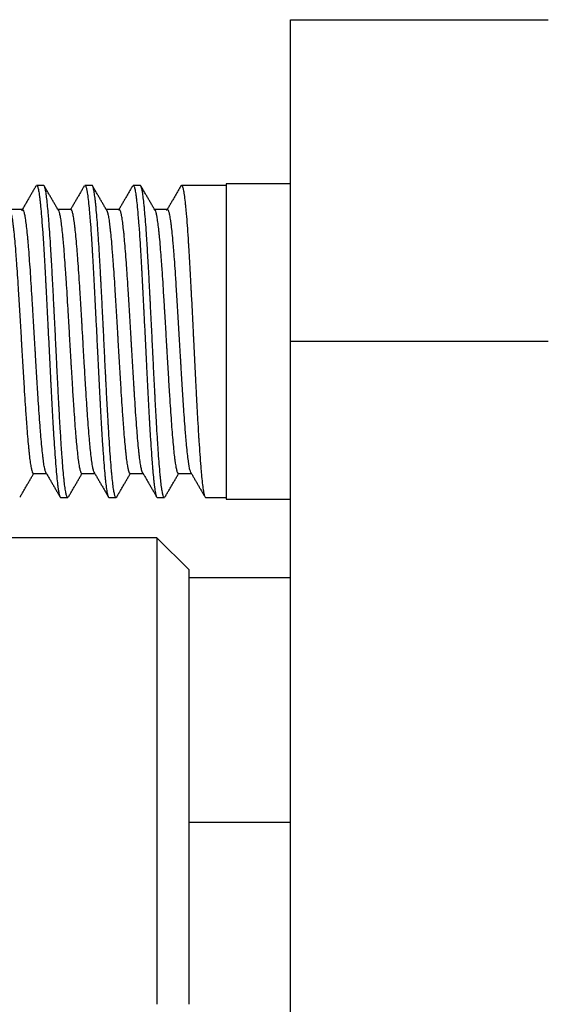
# Model space of a CAD drawing. Header units: millimetres. Extents: x 6909 to 9403, y -385 to 1379.
# Tile 118 of 142: x 8566 to 8582, y 934 to 964. Entities that reach past the tile are written whole.
import ezdxf

# ---------------------------------------------------------------- set-up
doc = ezdxf.new("R2010")
doc.units = ezdxf.units.MM

msp = doc.modelspace()

# ---------------------------------------------------------------- linework, layer by layer
for p, q in [((8574.157, 954.485), (8574.157, 964.485)), ((8574.157, 964.485), (8582.157, 964.485)), ((8566.492, 959.335), (8566.273, 959.335)), ((8567.991, 959.335), (8567.773, 959.335)), ((8569.491, 959.335), (8569.273, 959.335)), ((8572.157, 959.335), (8570.773, 959.335)), ((8574.157, 959.385), (8572.157, 959.385)), ((8572.157, 959.385), (8572.157, 949.585)), ((8565.84, 958.585), (8565.436, 958.585)), ((8567.34, 958.585), (8566.936, 958.585)), ((8568.84, 958.585), (8568.436, 958.585)), ((8570.34, 958.585), (8569.936, 958.585)), ((8574.157, 875.485), (8574.157, 954.485)), ((8582.157, 954.485), (8574.157, 954.485)), ((8566.174, 950.385), (8566.578, 950.385)), ((8567.674, 950.385), (8568.078, 950.385)), ((8569.175, 950.385), (8569.578, 950.385)), ((8570.674, 950.385), (8571.078, 950.385)), ((8567.023, 949.635), (8567.241, 949.635)), ((8568.523, 949.635), (8568.742, 949.635)), ((8570.023, 949.635), (8570.241, 949.635)), ((8571.523, 949.635), (8572.157, 949.635)), ((8572.157, 949.585), (8574.157, 949.585)), ((8570.007, 948.385), (8538.308, 948.385)), ((8571.007, 947.385), (8570.007, 948.385)), ((8570.007, 948.385), (8570.007, 933.885)), ((8571.007, 933.886), (8571.007, 947.385)), ((8574.161, 947.135), (8571.01, 947.135)), ((8574.158, 939.535), (8571.01, 939.535))]:
    msp.add_line(p, q)
for points in [[(8566.255, 959.321), (8566.032, 958.936), (8565.808, 958.549)], [(8566.955, 958.553), (8566.734, 958.934), (8566.513, 959.315)], [(8567.755, 959.321), (8567.536, 958.944), (8567.317, 958.566)], [(8568.454, 958.553), (8568.233, 958.934), (8568.013, 959.315)], [(8569.255, 959.322), (8569.034, 958.94), (8568.813, 958.558)], [(8569.954, 958.554), (8569.733, 958.935), (8569.512, 959.316)], [(8570.756, 959.323), (8570.533, 958.939), (8570.31, 958.553)], [(8565.756, 949.642), (8565.977, 950.024), (8566.198, 950.405)], [(8566.565, 950.406), (8566.786, 950.027), (8567.006, 949.646)], [(8567.256, 949.642), (8567.477, 950.024), (8567.699, 950.406)], [(8568.058, 950.42), (8568.283, 950.032), (8568.506, 949.647)], [(8568.756, 949.643), (8568.977, 950.025), (8569.199, 950.406)], [(8569.568, 950.402), (8569.787, 950.025), (8570.005, 949.648)], [(8570.257, 949.643), (8570.478, 950.025), (8570.699, 950.407)], [(8571.06, 950.416), (8571.271, 950.052), (8571.482, 949.687)]]:
    msp.add_open_spline(points, degree=2)
for points, knots in [([(8566.273, 959.335), (8566.275, 959.335), (8566.277, 959.334), (8566.283, 959.331), (8566.288, 959.326), (8566.295, 959.314), (8566.298, 959.309), (8566.302, 959.298), (8566.305, 959.292), (8566.317, 959.258), (8566.326, 959.219), (8566.345, 959.121), (8566.354, 959.062), (8566.368, 958.956), (8566.372, 958.919), (8566.38, 958.858), (8566.382, 958.837), (8566.387, 958.794), (8566.389, 958.771), (8566.401, 958.657), (8566.41, 958.557), (8566.429, 958.338), (8566.438, 958.22), (8566.452, 958.029), (8566.457, 957.963), (8566.464, 957.861), (8566.466, 957.827), (8566.471, 957.756), (8566.473, 957.721), (8566.485, 957.541), (8566.504, 957.241), (8566.523, 956.917), (8566.537, 956.664), (8566.541, 956.578), (8566.548, 956.447), (8566.551, 956.403), (8566.555, 956.314), (8566.558, 956.27), (8566.57, 956.048), (8566.588, 955.686), (8566.607, 955.313), (8566.619, 955.076), (8566.621, 955.029), (8566.626, 954.933), (8566.628, 954.885), (8566.635, 954.742), (8566.64, 954.646), (8566.654, 954.361), (8566.663, 954.171), (8566.682, 953.794), (8566.691, 953.606), (8566.703, 953.373), (8566.705, 953.326), (8566.71, 953.233), (8566.713, 953.187), (8566.72, 953.049), (8566.724, 952.958), (8566.738, 952.689), (8566.748, 952.515), (8566.766, 952.174), (8566.776, 952.008), (8566.788, 951.807), (8566.79, 951.767), (8566.795, 951.688), (8566.802, 951.571), (8566.809, 951.459), (8566.823, 951.24), (8566.832, 951.101), (8566.851, 950.84), (8566.86, 950.717), (8566.879, 950.486), (8566.888, 950.381), (8566.907, 950.191), (8566.916, 950.106), (8566.93, 949.993), (8566.935, 949.958), (8566.942, 949.909), (8566.944, 949.894), (8566.949, 949.864), (8566.952, 949.849), (8566.963, 949.781), (8566.973, 949.738), (8566.991, 949.673), (8567.001, 949.652), (8567.014, 949.637), (8567.018, 949.635), (8567.023, 949.635)], [0, 0, 0, 0, 0.008098, 0.008098, 0.026844, 0.026844, 0.036218, 0.036218, 0.045591, 0.045591, 0.083083, 0.083083, 0.120576, 0.120576, 0.139322, 0.139322, 0.148695, 0.148695, 0.158068, 0.158068, 0.195561, 0.195561, 0.233053, 0.233053, 0.251799, 0.251799, 0.261173, 0.261173, 0.270546, 0.270546, 0.308038, 0.345531, 0.345531, 0.364277, 0.364277, 0.37365, 0.37365, 0.383023, 0.383023, 0.420516, 0.458008, 0.458008, 0.467381, 0.467381, 0.476754, 0.476754, 0.495501, 0.495501, 0.532993, 0.532993, 0.570486, 0.570486, 0.579859, 0.579859, 0.589232, 0.589232, 0.607978, 0.607978, 0.645471, 0.645471, 0.682963, 0.682963, 0.692336, 0.692336, 0.701709, 0.720456, 0.720456, 0.757948, 0.757948, 0.795441, 0.795441, 0.832933, 0.832933, 0.870426, 0.870426, 0.889172, 0.889172, 0.898545, 0.898545, 0.907918, 0.907918, 0.945411, 0.945411, 0.982903, 0.982903, 1, 1, 1, 1]), ([(8567.241, 949.635), (8567.235, 949.635), (8567.228, 949.641), (8567.219, 949.656), (8567.217, 949.66), (8567.213, 949.67), (8567.206, 949.687), (8567.2, 949.708), (8567.187, 949.758), (8567.178, 949.801), (8567.161, 949.903), (8567.153, 949.964), (8567.142, 950.05), (8567.14, 950.068), (8567.135, 950.105), (8567.133, 950.124), (8567.127, 950.183), (8567.122, 950.224), (8567.11, 950.353), (8567.092, 950.54), (8567.076, 950.758), (8567.063, 950.933), (8567.058, 950.993), (8567.05, 951.117), (8567.045, 951.181), (8567.032, 951.376), (8567.015, 951.646), (8566.998, 951.938), (8566.985, 952.165), (8566.981, 952.243), (8566.975, 952.36), (8566.973, 952.4), (8566.968, 952.479), (8566.966, 952.519), (8566.955, 952.72), (8566.947, 952.883), (8566.93, 953.214), (8566.921, 953.382), (8566.908, 953.638), (8566.904, 953.724), (8566.898, 953.854), (8566.895, 953.898), (8566.891, 953.985), (8566.889, 954.029), (8566.878, 954.247), (8566.87, 954.421), (8566.853, 954.768), (8566.844, 954.941), (8566.831, 955.199), (8566.827, 955.285), (8566.82, 955.414), (8566.818, 955.457), (8566.814, 955.543), (8566.812, 955.585), (8566.801, 955.799), (8566.792, 955.966), (8566.775, 956.292), (8566.767, 956.452), (8566.75, 956.764), (8566.741, 956.916), (8566.73, 957.102), (8566.728, 957.139), (8566.724, 957.212), (8566.717, 957.32), (8566.711, 957.425), (8566.698, 957.629), (8566.69, 957.759), (8566.673, 958.007), (8566.664, 958.124), (8566.653, 958.263), (8566.651, 958.291), (8566.647, 958.344), (8566.64, 958.423), (8566.634, 958.498), (8566.621, 958.641), (8566.612, 958.727), (8566.596, 958.885), (8566.587, 958.955), (8566.576, 959.033), (8566.574, 959.048), (8566.57, 959.077), (8566.568, 959.091), (8566.561, 959.131), (8566.557, 959.155), (8566.544, 959.221), (8566.527, 959.291), (8566.51, 959.324), (8566.499, 959.332), (8566.497, 959.334), (8566.494, 959.335), (8566.492, 959.335), (8566.491, 959.335)], [0, 0, 0, 0, 0.026612, 0.026612, 0.035185, 0.035185, 0.043759, 0.060906, 0.060906, 0.095199, 0.095199, 0.129493, 0.129493, 0.138066, 0.138066, 0.146639, 0.146639, 0.163786, 0.163786, 0.19808, 0.232373, 0.232373, 0.24952, 0.24952, 0.266667, 0.266667, 0.30096, 0.335254, 0.335254, 0.352401, 0.352401, 0.360974, 0.360974, 0.369547, 0.369547, 0.403841, 0.403841, 0.438134, 0.438134, 0.455281, 0.455281, 0.463855, 0.463855, 0.472428, 0.472428, 0.506722, 0.506722, 0.541015, 0.541015, 0.558162, 0.558162, 0.566735, 0.566735, 0.575309, 0.575309, 0.609602, 0.609602, 0.643896, 0.643896, 0.678189, 0.678189, 0.686763, 0.686763, 0.695336, 0.712483, 0.712483, 0.746776, 0.746776, 0.78107, 0.78107, 0.789643, 0.789643, 0.798217, 0.815363, 0.815363, 0.849657, 0.849657, 0.88395, 0.88395, 0.892524, 0.892524, 0.901097, 0.901097, 0.918244, 0.918244, 0.952538, 0.986831, 0.986831, 0.995404, 0.995404, 1, 1, 1, 1]), ([(8567.772, 959.335), (8567.781, 959.335), (8567.789, 959.326), (8567.807, 959.289), (8567.816, 959.258), (8567.828, 959.206), (8567.83, 959.195), (8567.835, 959.171), (8567.837, 959.158), (8567.845, 959.119), (8567.849, 959.089), (8567.863, 958.994), (8567.873, 958.921), (8567.891, 958.753), (8567.901, 958.66), (8567.912, 958.53), (8567.915, 958.503), (8567.92, 958.448), (8567.922, 958.42), (8567.929, 958.335), (8567.934, 958.277), (8567.948, 958.094), (8567.957, 957.965), (8567.976, 957.69), (8567.985, 957.545), (8567.997, 957.353), (8567.999, 957.314), (8568.004, 957.235), (8568.011, 957.117), (8568.018, 956.995), (8568.032, 956.749), (8568.041, 956.579), (8568.06, 956.231), (8568.069, 956.051), (8568.088, 955.683), (8568.098, 955.497), (8568.116, 955.123), (8568.126, 954.935), (8568.14, 954.65), (8568.144, 954.555), (8568.151, 954.412), (8568.154, 954.364), (8568.158, 954.268), (8568.161, 954.22), (8568.173, 953.981), (8568.182, 953.792), (8568.201, 953.419), (8568.21, 953.235), (8568.224, 952.962), (8568.229, 952.872), (8568.236, 952.737), (8568.238, 952.693), (8568.243, 952.604), (8568.245, 952.56), (8568.257, 952.341), (8568.266, 952.172), (8568.285, 951.846), (8568.294, 951.689), (8568.308, 951.462), (8568.313, 951.388), (8568.32, 951.279), (8568.323, 951.243), (8568.327, 951.172), (8568.33, 951.137), (8568.341, 950.966), (8568.351, 950.838), (8568.369, 950.599), (8568.379, 950.489), (8568.391, 950.361), (8568.393, 950.336), (8568.398, 950.287), (8568.4, 950.263), (8568.407, 950.194), (8568.412, 950.15), (8568.426, 950.027), (8568.435, 949.955), (8568.454, 949.833), (8568.463, 949.782), (8568.475, 949.732), (8568.477, 949.723), (8568.482, 949.705), (8568.484, 949.697), (8568.491, 949.676), (8568.496, 949.664), (8568.508, 949.642), (8568.515, 949.635), (8568.523, 949.635)], [0, 0, 0, 0, 0.033584, 0.033584, 0.071065, 0.071065, 0.080435, 0.080435, 0.089806, 0.089806, 0.108546, 0.108546, 0.146027, 0.146027, 0.183509, 0.183509, 0.192879, 0.192879, 0.202249, 0.202249, 0.22099, 0.22099, 0.258471, 0.258471, 0.295953, 0.295953, 0.305323, 0.305323, 0.314693, 0.333434, 0.333434, 0.370915, 0.370915, 0.408396, 0.408396, 0.445878, 0.445878, 0.483359, 0.483359, 0.5021, 0.5021, 0.51147, 0.51147, 0.52084, 0.52084, 0.558322, 0.558322, 0.595803, 0.595803, 0.614543, 0.614543, 0.623914, 0.623914, 0.633284, 0.633284, 0.670765, 0.670765, 0.708247, 0.708247, 0.726987, 0.726987, 0.736358, 0.736358, 0.745728, 0.745728, 0.783209, 0.783209, 0.82069, 0.82069, 0.830061, 0.830061, 0.839431, 0.839431, 0.858172, 0.858172, 0.895653, 0.895653, 0.933134, 0.933134, 0.942505, 0.942505, 0.951875, 0.951875, 0.970616, 0.970616, 1, 1, 1, 1]), ([(8568.759, 949.648), (8568.757, 949.644), (8568.754, 949.641), (8568.749, 949.637), (8568.747, 949.636), (8568.743, 949.635), (8568.741, 949.635), (8568.73, 949.637), (8568.721, 949.649), (8568.704, 949.691), (8568.696, 949.721), (8568.683, 949.78), (8568.678, 949.802), (8568.672, 949.838), (8568.67, 949.851), (8568.666, 949.878), (8568.663, 949.891), (8568.653, 949.964), (8568.644, 950.03), (8568.627, 950.179), (8568.618, 950.262), (8568.606, 950.398), (8568.601, 950.446), (8568.595, 950.52), (8568.593, 950.545), (8568.588, 950.597), (8568.586, 950.624), (8568.575, 950.758), (8568.567, 950.872), (8568.55, 951.113), (8568.541, 951.24), (8568.524, 951.506), (8568.516, 951.646), (8568.505, 951.828), (8568.503, 951.865), (8568.498, 951.939), (8568.492, 952.051), (8568.485, 952.165), (8568.473, 952.396), (8568.464, 952.554), (8568.447, 952.877), (8568.438, 953.042), (8568.428, 953.254), (8568.425, 953.296), (8568.421, 953.382), (8568.415, 953.51), (8568.408, 953.638), (8568.395, 953.896), (8568.387, 954.069), (8568.37, 954.415), (8568.361, 954.589), (8568.351, 954.807), (8568.348, 954.851), (8568.344, 954.938), (8568.342, 954.982), (8568.335, 955.113), (8568.331, 955.199), (8568.318, 955.457), (8568.301, 955.795), (8568.284, 956.124), (8568.274, 956.327), (8568.271, 956.367), (8568.267, 956.448), (8568.265, 956.488), (8568.258, 956.607), (8568.254, 956.686), (8568.241, 956.917), (8568.224, 957.214), (8568.207, 957.49), (8568.194, 957.689), (8568.19, 957.755), (8568.183, 957.85), (8568.181, 957.882), (8568.177, 957.944), (8568.175, 957.974), (8568.164, 958.125), (8568.147, 958.35), (8568.13, 958.545), (8568.117, 958.68), (8568.113, 958.723), (8568.104, 958.805), (8568.1, 958.845), (8568.087, 958.956), (8568.078, 959.02), (8568.061, 959.132), (8568.053, 959.179), (8568.04, 959.236), (8568.036, 959.253), (8568.029, 959.275), (8568.027, 959.281), (8568.023, 959.294), (8568.02, 959.299), (8568.01, 959.324), (8568.001, 959.334), (8567.992, 959.335), (8567.992, 959.335), (8567.992, 959.335)], [0, 0, 0, 0, 0.010053, 0.010053, 0.018431, 0.018431, 0.02681, 0.02681, 0.060322, 0.060322, 0.093834, 0.093834, 0.11059, 0.11059, 0.118968, 0.118968, 0.127346, 0.127346, 0.160858, 0.160858, 0.19437, 0.19437, 0.211126, 0.211126, 0.219504, 0.219504, 0.227882, 0.227882, 0.261394, 0.261394, 0.294906, 0.294906, 0.328418, 0.328418, 0.336796, 0.336796, 0.345174, 0.36193, 0.36193, 0.395442, 0.395442, 0.428954, 0.428954, 0.437332, 0.437332, 0.44571, 0.462466, 0.462466, 0.495978, 0.495978, 0.52949, 0.52949, 0.537868, 0.537868, 0.546246, 0.546246, 0.563002, 0.563002, 0.596514, 0.630027, 0.630027, 0.638405, 0.638405, 0.646783, 0.646783, 0.663539, 0.663539, 0.697051, 0.730563, 0.730563, 0.747319, 0.747319, 0.755697, 0.755697, 0.764075, 0.764075, 0.797587, 0.831099, 0.831099, 0.847855, 0.847855, 0.864611, 0.864611, 0.898123, 0.898123, 0.931635, 0.931635, 0.948391, 0.948391, 0.956769, 0.956769, 0.965147, 0.965147, 0.998659, 0.998659, 1, 1, 1, 1]), ([(8569.273, 959.335), (8569.278, 959.335), (8569.283, 959.331), (8569.293, 959.319), (8569.298, 959.31), (8569.307, 959.286), (8569.312, 959.272), (8569.326, 959.22), (8569.335, 959.175), (8569.349, 959.091), (8569.354, 959.06), (8569.361, 959.01), (8569.363, 958.992), (8569.368, 958.956), (8569.37, 958.937), (8569.382, 958.84), (8569.391, 958.752), (8569.41, 958.559), (8569.419, 958.452), (8569.433, 958.279), (8569.438, 958.219), (8569.445, 958.125), (8569.447, 958.093), (8569.452, 958.028), (8569.455, 957.995), (8569.466, 957.829), (8569.476, 957.688), (8569.494, 957.394), (8569.504, 957.24), (8569.518, 956.998), (8569.523, 956.916), (8569.53, 956.79), (8569.532, 956.748), (8569.537, 956.663), (8569.539, 956.62), (8569.551, 956.404), (8569.56, 956.229), (8569.579, 955.87), (8569.588, 955.687), (8569.6, 955.454), (8569.602, 955.407), (8569.607, 955.313), (8569.609, 955.265), (8569.616, 955.123), (8569.621, 955.028), (8569.635, 954.743), (8569.644, 954.553), (8569.663, 954.174), (8569.672, 953.985), (8569.684, 953.749), (8569.687, 953.701), (8569.691, 953.607), (8569.694, 953.559), (8569.701, 953.419), (8569.705, 953.326), (8569.719, 953.05), (8569.729, 952.87), (8569.747, 952.517), (8569.757, 952.345), (8569.769, 952.134), (8569.771, 952.093), (8569.776, 952.009), (8569.783, 951.886), (8569.79, 951.767), (8569.804, 951.534), (8569.813, 951.386), (8569.832, 951.103), (8569.841, 950.969), (8569.853, 950.811), (8569.855, 950.78), (8569.86, 950.718), (8569.867, 950.629), (8569.874, 950.544), (8569.888, 950.383), (8569.898, 950.285), (8569.911, 950.152), (8569.916, 950.11), (8569.923, 950.05), (8569.926, 950.031), (8569.93, 949.994), (8569.933, 949.976), (8569.944, 949.89), (8569.954, 949.832), (8569.973, 949.738), (8569.982, 949.702), (8569.996, 949.665), (8570.001, 949.655), (8570.008, 949.644), (8570.01, 949.641), (8570.015, 949.637), (8570.017, 949.636), (8570.02, 949.635), (8570.021, 949.635), (8570.023, 949.635)], [0, 0, 0, 0, 0.020114, 0.020114, 0.038878, 0.038878, 0.057641, 0.057641, 0.095167, 0.095167, 0.11393, 0.11393, 0.123312, 0.123312, 0.132693, 0.132693, 0.170219, 0.170219, 0.207746, 0.207746, 0.226509, 0.226509, 0.23589, 0.23589, 0.245272, 0.245272, 0.282798, 0.282798, 0.320325, 0.320325, 0.339088, 0.339088, 0.348469, 0.348469, 0.357851, 0.357851, 0.395377, 0.395377, 0.432903, 0.432903, 0.442285, 0.442285, 0.451667, 0.451667, 0.47043, 0.47043, 0.507956, 0.507956, 0.545482, 0.545482, 0.554864, 0.554864, 0.564245, 0.564245, 0.583008, 0.583008, 0.620535, 0.620535, 0.658061, 0.658061, 0.667443, 0.667443, 0.676824, 0.695587, 0.695587, 0.733114, 0.733114, 0.77064, 0.77064, 0.780021, 0.780021, 0.789403, 0.808166, 0.808166, 0.845692, 0.845692, 0.864456, 0.864456, 0.873837, 0.873837, 0.883219, 0.883219, 0.920745, 0.920745, 0.958271, 0.958271, 0.977034, 0.977034, 0.986416, 0.986416, 0.995797, 0.995797, 1, 1, 1, 1]), ([(8570.241, 949.635), (8570.238, 949.635), (8570.234, 949.637), (8570.222, 949.649), (8570.213, 949.666), (8570.202, 949.7), (8570.2, 949.707), (8570.196, 949.723), (8570.189, 949.749), (8570.183, 949.78), (8570.17, 949.848), (8570.161, 949.902), (8570.144, 950.028), (8570.136, 950.099), (8570.125, 950.2), (8570.123, 950.22), (8570.119, 950.263), (8570.116, 950.285), (8570.11, 950.352), (8570.106, 950.398), (8570.093, 950.543), (8570.084, 950.646), (8570.067, 950.868), (8570.059, 950.986), (8570.046, 951.174), (8570.042, 951.239), (8570.033, 951.372), (8570.028, 951.439), (8570.016, 951.646), (8569.998, 951.931), (8569.982, 952.236), (8569.969, 952.471), (8569.964, 952.551), (8569.958, 952.673), (8569.956, 952.714), (8569.951, 952.796), (8569.949, 952.837), (8569.938, 953.043), (8569.921, 953.377), (8569.904, 953.718), (8569.891, 953.977), (8569.887, 954.064), (8569.881, 954.195), (8569.879, 954.239), (8569.874, 954.326), (8569.872, 954.37), (8569.861, 954.589), (8569.853, 954.763), (8569.836, 955.108), (8569.827, 955.28), (8569.814, 955.535), (8569.81, 955.62), (8569.804, 955.747), (8569.801, 955.789), (8569.797, 955.873), (8569.795, 955.916), (8569.784, 956.125), (8569.776, 956.288), (8569.759, 956.605), (8569.75, 956.759), (8569.733, 957.06), (8569.724, 957.206), (8569.713, 957.384), (8569.711, 957.419), (8569.707, 957.488), (8569.701, 957.591), (8569.694, 957.689), (8569.681, 957.882), (8569.673, 958.003), (8569.656, 958.233), (8569.647, 958.341), (8569.636, 958.468), (8569.634, 958.493), (8569.63, 958.542), (8569.623, 958.613), (8569.617, 958.68), (8569.604, 958.807), (8569.596, 958.883), (8569.579, 959.018), (8569.57, 959.077), (8569.559, 959.141), (8569.557, 959.153), (8569.553, 959.176), (8569.551, 959.187), (8569.544, 959.218), (8569.54, 959.236), (8569.527, 959.284), (8569.518, 959.307), (8569.504, 959.33), (8569.498, 959.335), (8569.491, 959.335)], [0, 0, 0, 0, 0.01508, 0.01508, 0.049355, 0.049355, 0.057924, 0.057924, 0.066492, 0.08363, 0.08363, 0.117905, 0.117905, 0.152179, 0.152179, 0.160748, 0.160748, 0.169317, 0.169317, 0.186454, 0.186454, 0.220729, 0.220729, 0.255003, 0.255003, 0.272141, 0.272141, 0.289278, 0.289278, 0.323553, 0.357828, 0.357828, 0.374965, 0.374965, 0.383534, 0.383534, 0.392102, 0.392102, 0.426377, 0.460652, 0.460652, 0.477789, 0.477789, 0.486358, 0.486358, 0.494927, 0.494927, 0.529201, 0.529201, 0.563476, 0.563476, 0.580613, 0.580613, 0.589182, 0.589182, 0.597751, 0.597751, 0.632025, 0.632025, 0.6663, 0.6663, 0.700575, 0.700575, 0.709144, 0.709144, 0.717712, 0.73485, 0.73485, 0.769124, 0.769124, 0.803399, 0.803399, 0.811968, 0.811968, 0.820537, 0.837674, 0.837674, 0.871949, 0.871949, 0.906223, 0.906223, 0.914792, 0.914792, 0.923361, 0.923361, 0.940498, 0.940498, 0.974773, 0.974773, 1, 1, 1, 1]), ([(8570.753, 959.318), (8570.761, 959.332), (8570.77, 959.338), (8570.788, 959.328), (8570.797, 959.313), (8570.812, 959.272), (8570.816, 959.256), (8570.826, 959.217), (8570.83, 959.195), (8570.844, 959.122), (8570.854, 959.062), (8570.872, 958.922), (8570.882, 958.842), (8570.894, 958.728), (8570.896, 958.705), (8570.901, 958.656), (8570.903, 958.632), (8570.91, 958.556), (8570.915, 958.503), (8570.929, 958.339), (8570.938, 958.22), (8570.957, 957.967), (8570.966, 957.832), (8570.978, 957.652), (8570.98, 957.616), (8570.985, 957.542), (8570.992, 957.43), (8570.999, 957.314), (8571.013, 957.079), (8571.023, 956.917), (8571.041, 956.582), (8571.05, 956.408), (8571.062, 956.185), (8571.065, 956.139), (8571.069, 956.049), (8571.076, 955.913), (8571.084, 955.776), (8571.098, 955.5), (8571.107, 955.314), (8571.121, 955.031), (8571.126, 954.937), (8571.133, 954.794), (8571.135, 954.746), (8571.14, 954.651), (8571.142, 954.603), (8571.154, 954.362), (8571.163, 954.172), (8571.182, 953.795), (8571.191, 953.608), (8571.205, 953.329), (8571.21, 953.237), (8571.217, 953.099), (8571.219, 953.053), (8571.224, 952.962), (8571.226, 952.916), (8571.238, 952.691), (8571.247, 952.515), (8571.266, 952.175), (8571.276, 952.01), (8571.29, 951.77), (8571.294, 951.692), (8571.301, 951.576), (8571.304, 951.537), (8571.308, 951.462), (8571.311, 951.424), (8571.323, 951.24), (8571.332, 951.102), (8571.351, 950.84), (8571.36, 950.718), (8571.374, 950.546), (8571.379, 950.491), (8571.386, 950.412), (8571.388, 950.386), (8571.393, 950.336), (8571.395, 950.311), (8571.407, 950.192), (8571.416, 950.106), (8571.435, 949.956), (8571.444, 949.891), (8571.456, 949.823), (8571.458, 949.81), (8571.463, 949.785), (8571.466, 949.774), (8571.473, 949.741), (8571.477, 949.722), (8571.491, 949.673), (8571.501, 949.652), (8571.514, 949.637), (8571.519, 949.635), (8571.523, 949.635)], [0, 0, 0, 0, 0.033879, 0.033879, 0.070386, 0.070386, 0.088639, 0.088639, 0.106893, 0.106893, 0.1434, 0.1434, 0.179907, 0.179907, 0.189033, 0.189033, 0.19816, 0.19816, 0.216414, 0.216414, 0.252921, 0.252921, 0.289428, 0.289428, 0.298554, 0.298554, 0.307681, 0.325935, 0.325935, 0.362442, 0.362442, 0.398949, 0.398949, 0.408075, 0.408075, 0.417202, 0.435456, 0.435456, 0.471963, 0.471963, 0.490216, 0.490216, 0.499343, 0.499343, 0.50847, 0.50847, 0.544977, 0.544977, 0.581484, 0.581484, 0.599737, 0.599737, 0.608864, 0.608864, 0.617991, 0.617991, 0.654498, 0.654498, 0.691005, 0.691005, 0.709258, 0.709258, 0.718385, 0.718385, 0.727512, 0.727512, 0.764019, 0.764019, 0.800526, 0.800526, 0.818779, 0.818779, 0.827906, 0.827906, 0.837033, 0.837033, 0.87354, 0.87354, 0.910047, 0.910047, 0.919173, 0.919173, 0.9283, 0.9283, 0.946554, 0.946554, 0.983061, 0.983061, 1, 1, 1, 1]), ([(8565.452, 958.557), (8565.455, 958.552), (8565.457, 958.546), (8565.465, 958.528), (8565.469, 958.514), (8565.476, 958.491), (8565.478, 958.482), (8565.482, 958.465), (8565.485, 958.455), (8565.496, 958.406), (8565.505, 958.359), (8565.522, 958.248), (8565.531, 958.185), (8565.544, 958.08), (8565.549, 958.042), (8565.555, 957.983), (8565.558, 957.963), (8565.562, 957.922), (8565.564, 957.901), (8565.575, 957.794), (8565.584, 957.702), (8565.602, 957.505), (8565.611, 957.401), (8565.624, 957.235), (8565.631, 957.149), (8565.637, 957.06), (8565.642, 957), (8565.644, 956.97), (8565.655, 956.817), (8565.664, 956.69), (8565.682, 956.429), (8565.69, 956.294), (8565.704, 956.086), (8565.71, 955.981), (8565.717, 955.873), (8565.722, 955.801), (8565.724, 955.764), (8565.735, 955.582), (8565.744, 955.435), (8565.761, 955.138), (8565.77, 954.988), (8565.783, 954.761), (8565.79, 954.647), (8565.797, 954.532), (8565.801, 954.456), (8565.803, 954.417), (8565.815, 954.226), (8565.823, 954.075), (8565.841, 953.775), (8565.85, 953.626), (8565.863, 953.405), (8565.87, 953.296), (8565.876, 953.187), (8565.881, 953.114), (8565.883, 953.078), (8565.894, 952.899), (8565.903, 952.76), (8565.921, 952.49), (8565.929, 952.359), (8565.943, 952.169), (8565.949, 952.075), (8565.956, 951.984), (8565.961, 951.924), (8565.963, 951.894), (8565.974, 951.747), (8565.983, 951.635), (8566, 951.425), (8566.009, 951.326), (8566.022, 951.188), (8566.029, 951.121), (8566.036, 951.058), (8566.04, 951.016), (8566.042, 950.996), (8566.054, 950.897), (8566.062, 950.825), (8566.08, 950.698), (8566.089, 950.643), (8566.107, 950.547), (8566.115, 950.507), (8566.133, 950.443), (8566.142, 950.419), (8566.159, 950.391), (8566.167, 950.385), (8566.175, 950.385)], [0, 0, 0, 0, 0.01118, 0.01118, 0.029567, 0.029567, 0.038761, 0.038761, 0.047955, 0.047955, 0.084731, 0.084731, 0.121506, 0.121506, 0.139894, 0.139894, 0.149088, 0.149088, 0.158282, 0.158282, 0.195057, 0.195057, 0.231833, 0.231833, 0.25022, 0.259414, 0.259414, 0.268608, 0.268608, 0.305384, 0.305384, 0.342159, 0.342159, 0.360547, 0.369741, 0.369741, 0.378935, 0.378935, 0.41571, 0.41571, 0.452486, 0.452486, 0.470873, 0.480067, 0.480067, 0.489261, 0.489261, 0.526037, 0.526037, 0.562812, 0.562812, 0.5812, 0.590394, 0.590394, 0.599588, 0.599588, 0.636363, 0.636363, 0.673139, 0.673139, 0.691526, 0.70072, 0.70072, 0.709914, 0.709914, 0.74669, 0.74669, 0.783465, 0.783465, 0.801853, 0.811047, 0.811047, 0.820241, 0.820241, 0.857016, 0.857016, 0.893792, 0.893792, 0.930567, 0.930567, 0.967343, 0.967343, 1, 1, 1, 1]), ([(8566.568, 950.402), (8566.567, 950.404), (8566.566, 950.406), (8566.562, 950.412), (8566.56, 950.416), (8566.553, 950.432), (8566.549, 950.445), (8566.535, 950.49), (8566.526, 950.528), (8566.508, 950.622), (8566.498, 950.678), (8566.487, 950.758), (8566.485, 950.775), (8566.48, 950.809), (8566.478, 950.827), (8566.471, 950.881), (8566.466, 950.919), (8566.453, 951.039), (8566.444, 951.126), (8566.426, 951.315), (8566.416, 951.417), (8566.405, 951.553), (8566.403, 951.581), (8566.398, 951.637), (8566.396, 951.666), (8566.389, 951.752), (8566.384, 951.811), (8566.371, 951.992), (8566.362, 952.118), (8566.343, 952.379), (8566.334, 952.515), (8566.323, 952.692), (8566.32, 952.727), (8566.316, 952.799), (8566.314, 952.835), (8566.307, 952.943), (8566.302, 953.016), (8566.289, 953.237), (8566.28, 953.386), (8566.261, 953.69), (8566.252, 953.844), (8566.241, 954.04), (8566.238, 954.08), (8566.234, 954.158), (8566.231, 954.198), (8566.225, 954.315), (8566.22, 954.394), (8566.206, 954.628), (8566.197, 954.784), (8566.179, 955.094), (8566.17, 955.249), (8566.159, 955.441), (8566.156, 955.48), (8566.152, 955.556), (8566.149, 955.594), (8566.143, 955.707), (8566.138, 955.782), (8566.124, 956.002), (8566.115, 956.146), (8566.097, 956.427), (8566.088, 956.564), (8566.07, 956.83), (8566.06, 956.957), (8566.042, 957.199), (8566.033, 957.314), (8566.019, 957.477), (8566.013, 957.557), (8566.006, 957.633), (8566.001, 957.683), (8565.999, 957.707), (8565.987, 957.828), (8565.978, 957.916), (8565.96, 958.078), (8565.951, 958.15), (8565.937, 958.248), (8565.933, 958.278), (8565.926, 958.321), (8565.924, 958.334), (8565.919, 958.361), (8565.917, 958.374), (8565.905, 958.434), (8565.896, 958.474), (8565.878, 958.535), (8565.869, 958.557), (8565.855, 958.577), (8565.848, 958.583), (8565.842, 958.585), (8565.84, 958.585)], [0, 0, 0, 0, 0.003986, 0.003986, 0.013387, 0.013387, 0.03219, 0.03219, 0.069795, 0.069795, 0.107401, 0.107401, 0.116802, 0.116802, 0.126203, 0.126203, 0.145006, 0.145006, 0.182611, 0.182611, 0.220216, 0.220216, 0.229618, 0.229618, 0.239019, 0.239019, 0.257822, 0.257822, 0.295427, 0.295427, 0.333032, 0.333032, 0.342434, 0.342434, 0.351835, 0.351835, 0.370638, 0.370638, 0.408243, 0.408243, 0.445848, 0.445848, 0.45525, 0.45525, 0.464651, 0.464651, 0.483454, 0.483454, 0.521059, 0.521059, 0.558664, 0.558664, 0.568065, 0.568065, 0.577467, 0.577467, 0.596269, 0.596269, 0.633875, 0.633875, 0.67148, 0.67148, 0.709085, 0.709085, 0.746691, 0.746691, 0.765493, 0.774895, 0.774895, 0.784296, 0.784296, 0.821901, 0.821901, 0.859506, 0.859506, 0.878309, 0.878309, 0.88771, 0.88771, 0.897112, 0.897112, 0.934717, 0.934717, 0.972322, 0.972322, 0.991125, 1, 1, 1, 1]), ([(8566.951, 958.56), (8566.959, 958.545), (8566.975, 958.499), (8566.992, 958.425), (8567.003, 958.365), (8567.005, 958.352), (8567.01, 958.326), (8567.012, 958.312), (8567.019, 958.27), (8567.023, 958.24), (8567.036, 958.145), (8567.054, 958.003), (8567.072, 957.832), (8567.083, 957.716), (8567.085, 957.693), (8567.089, 957.644), (8567.092, 957.62), (8567.098, 957.545), (8567.103, 957.494), (8567.116, 957.335), (8567.125, 957.224), (8567.143, 956.992), (8567.151, 956.87), (8567.162, 956.711), (8567.165, 956.679), (8567.169, 956.614), (8567.171, 956.581), (8567.178, 956.482), (8567.183, 956.415), (8567.196, 956.211), (8567.205, 956.073), (8567.222, 955.789), (8567.231, 955.645), (8567.244, 955.423), (8567.249, 955.349), (8567.258, 955.198), (8567.262, 955.123), (8567.275, 954.896), (8567.284, 954.745), (8567.302, 954.443), (8567.311, 954.291), (8567.324, 954.064), (8567.328, 953.988), (8567.335, 953.874), (8567.337, 953.836), (8567.342, 953.761), (8567.344, 953.723), (8567.355, 953.536), (8567.364, 953.389), (8567.382, 953.101), (8567.391, 952.959), (8567.404, 952.751), (8567.408, 952.682), (8567.415, 952.579), (8567.417, 952.545), (8567.422, 952.478), (8567.424, 952.445), (8567.435, 952.281), (8567.452, 952.028), (8567.47, 951.795), (8567.484, 951.629), (8567.488, 951.575), (8567.495, 951.495), (8567.497, 951.469), (8567.501, 951.418), (8567.504, 951.392), (8567.515, 951.269), (8567.532, 951.085), (8567.55, 950.929), (8567.563, 950.822), (8567.568, 950.789), (8567.574, 950.741), (8567.577, 950.725), (8567.581, 950.695), (8567.583, 950.681), (8567.594, 950.611), (8567.612, 950.517), (8567.629, 950.454), (8567.643, 950.42), (8567.647, 950.411), (8567.654, 950.4), (8567.656, 950.397), (8567.661, 950.391), (8567.663, 950.389), (8567.668, 950.386), (8567.671, 950.385), (8567.674, 950.385)], [0, 0, 0, 0, 0.032609, 0.06933, 0.06933, 0.078511, 0.078511, 0.087691, 0.087691, 0.106052, 0.106052, 0.142773, 0.179495, 0.179495, 0.188675, 0.188675, 0.197856, 0.197856, 0.216216, 0.216216, 0.252938, 0.252938, 0.289659, 0.289659, 0.29884, 0.29884, 0.30802, 0.30802, 0.326381, 0.326381, 0.363102, 0.363102, 0.399824, 0.399824, 0.418185, 0.418185, 0.436546, 0.436546, 0.473267, 0.473267, 0.509989, 0.509989, 0.528349, 0.528349, 0.53753, 0.53753, 0.54671, 0.54671, 0.583432, 0.583432, 0.620153, 0.620153, 0.638514, 0.638514, 0.647694, 0.647694, 0.656875, 0.656875, 0.693596, 0.730318, 0.730318, 0.748679, 0.748679, 0.757859, 0.757859, 0.767039, 0.767039, 0.803761, 0.840482, 0.840482, 0.858843, 0.858843, 0.868023, 0.868023, 0.877204, 0.877204, 0.913925, 0.950647, 0.950647, 0.969008, 0.969008, 0.978188, 0.978188, 0.987368, 0.987368, 1, 1, 1, 1]), ([(8568.062, 950.413), (8568.058, 950.421), (8568.054, 950.431), (8568.041, 950.469), (8568.032, 950.504), (8568.02, 950.558), (8568.018, 950.57), (8568.013, 950.594), (8568.011, 950.607), (8568.004, 950.646), (8567.999, 950.675), (8567.986, 950.766), (8567.977, 950.834), (8567.959, 950.987), (8567.949, 951.071), (8567.938, 951.187), (8567.936, 951.211), (8567.931, 951.259), (8567.929, 951.283), (8567.922, 951.358), (8567.917, 951.409), (8567.903, 951.568), (8567.894, 951.68), (8567.876, 951.915), (8567.867, 952.039), (8567.856, 952.202), (8567.854, 952.235), (8567.849, 952.301), (8567.847, 952.335), (8567.84, 952.436), (8567.835, 952.504), (8567.821, 952.712), (8567.812, 952.854), (8567.794, 953.145), (8567.785, 953.294), (8567.774, 953.485), (8567.771, 953.523), (8567.767, 953.6), (8567.765, 953.638), (8567.758, 953.754), (8567.753, 953.831), (8567.739, 954.063), (8567.73, 954.219), (8567.712, 954.531), (8567.703, 954.688), (8567.691, 954.884), (8567.689, 954.924), (8567.685, 955.002), (8567.682, 955.041), (8567.676, 955.158), (8567.671, 955.235), (8567.657, 955.464), (8567.648, 955.615), (8567.63, 955.912), (8567.621, 956.058), (8567.602, 956.345), (8567.593, 956.484), (8567.575, 956.75), (8567.566, 956.879), (8567.552, 957.064), (8567.546, 957.154), (8567.539, 957.242), (8567.534, 957.3), (8567.532, 957.328), (8567.52, 957.469), (8567.511, 957.575), (8567.493, 957.771), (8567.484, 957.862), (8567.47, 957.988), (8567.464, 958.048), (8567.457, 958.104), (8567.452, 958.14), (8567.45, 958.158), (8567.438, 958.244), (8567.429, 958.304), (8567.411, 958.407), (8567.402, 958.45), (8567.388, 958.502), (8567.381, 958.524), (8567.375, 958.542), (8567.37, 958.552), (8567.368, 958.557), (8567.357, 958.577), (8567.348, 958.585), (8567.34, 958.585)], [0, 0, 0, 0, 0.016985, 0.016985, 0.054898, 0.054898, 0.064377, 0.064377, 0.073855, 0.073855, 0.092812, 0.092812, 0.130725, 0.130725, 0.168638, 0.168638, 0.178117, 0.178117, 0.187595, 0.187595, 0.206552, 0.206552, 0.244465, 0.244465, 0.282378, 0.282378, 0.291856, 0.291856, 0.301335, 0.301335, 0.320291, 0.320291, 0.358205, 0.358205, 0.396118, 0.396118, 0.405596, 0.405596, 0.415075, 0.415075, 0.434031, 0.434031, 0.471945, 0.471945, 0.509858, 0.509858, 0.519336, 0.519336, 0.528814, 0.528814, 0.547771, 0.547771, 0.585684, 0.585684, 0.623598, 0.623598, 0.661511, 0.661511, 0.699424, 0.699424, 0.718381, 0.727859, 0.727859, 0.737337, 0.737337, 0.775251, 0.775251, 0.813164, 0.813164, 0.832121, 0.841599, 0.841599, 0.851077, 0.851077, 0.888991, 0.888991, 0.926904, 0.926904, 0.945861, 0.955339, 0.955339, 0.964817, 0.964817, 1, 1, 1, 1]), ([(8568.451, 958.559), (8568.455, 958.552), (8568.458, 958.544), (8568.464, 958.529), (8568.466, 958.522), (8568.471, 958.508), (8568.473, 958.5), (8568.48, 958.476), (8568.484, 958.458), (8568.497, 958.398), (8568.506, 958.35), (8568.524, 958.238), (8568.533, 958.174), (8568.544, 958.084), (8568.546, 958.065), (8568.55, 958.027), (8568.553, 958.008), (8568.559, 957.948), (8568.564, 957.907), (8568.577, 957.778), (8568.586, 957.686), (8568.604, 957.487), (8568.612, 957.382), (8568.624, 957.241), (8568.626, 957.213), (8568.63, 957.155), (8568.632, 957.126), (8568.639, 957.038), (8568.643, 956.978), (8568.657, 956.795), (8568.665, 956.668), (8568.683, 956.406), (8568.692, 956.27), (8568.703, 956.095), (8568.705, 956.06), (8568.71, 955.988), (8568.712, 955.953), (8568.719, 955.846), (8568.723, 955.774), (8568.736, 955.556), (8568.745, 955.409), (8568.763, 955.112), (8568.772, 954.961), (8568.783, 954.771), (8568.785, 954.732), (8568.79, 954.656), (8568.792, 954.618), (8568.799, 954.503), (8568.803, 954.427), (8568.816, 954.199), (8568.825, 954.048), (8568.842, 953.749), (8568.851, 953.6), (8568.865, 953.378), (8568.869, 953.304), (8568.878, 953.159), (8568.883, 953.087), (8568.896, 952.874), (8568.905, 952.736), (8568.922, 952.467), (8568.931, 952.336), (8568.942, 952.177), (8568.944, 952.146), (8568.949, 952.083), (8568.951, 952.052), (8568.958, 951.96), (8568.962, 951.901), (8568.976, 951.727), (8568.984, 951.616), (8569.002, 951.408), (8569.011, 951.31), (8569.022, 951.194), (8569.024, 951.172), (8569.028, 951.127), (8569.031, 951.105), (8569.037, 951.041), (8569.042, 951), (8569.055, 950.884), (8569.064, 950.814), (8569.082, 950.688), (8569.091, 950.633), (8569.102, 950.574), (8569.104, 950.563), (8569.108, 950.541), (8569.11, 950.531), (8569.117, 950.502), (8569.122, 950.484), (8569.135, 950.438), (8569.144, 950.416), (8569.16, 950.391), (8569.167, 950.385), (8569.175, 950.385)], [0, 0, 0, 0, 0.014688, 0.014688, 0.023869, 0.023869, 0.033049, 0.033049, 0.05141, 0.05141, 0.088131, 0.088131, 0.124853, 0.124853, 0.134033, 0.134033, 0.143214, 0.143214, 0.161574, 0.161574, 0.198296, 0.198296, 0.235017, 0.235017, 0.244198, 0.244198, 0.253378, 0.253378, 0.271739, 0.271739, 0.30846, 0.30846, 0.345182, 0.345182, 0.354362, 0.354362, 0.363543, 0.363543, 0.381903, 0.381903, 0.418625, 0.418625, 0.455346, 0.455346, 0.464527, 0.464527, 0.473707, 0.473707, 0.492068, 0.492068, 0.528789, 0.528789, 0.565511, 0.565511, 0.583872, 0.583872, 0.602232, 0.602232, 0.638954, 0.638954, 0.675675, 0.675675, 0.684856, 0.684856, 0.694036, 0.694036, 0.712397, 0.712397, 0.749118, 0.749118, 0.78584, 0.78584, 0.79502, 0.79502, 0.804201, 0.804201, 0.822561, 0.822561, 0.859283, 0.859283, 0.896004, 0.896004, 0.905185, 0.905185, 0.914365, 0.914365, 0.932726, 0.932726, 0.969447, 0.969447, 1, 1, 1, 1]), ([(8569.57, 950.398), (8569.565, 950.405), (8569.56, 950.415), (8569.553, 950.433), (8569.551, 950.44), (8569.546, 950.453), (8569.544, 950.461), (8569.537, 950.484), (8569.532, 950.502), (8569.519, 950.563), (8569.509, 950.611), (8569.491, 950.726), (8569.482, 950.791), (8569.471, 950.883), (8569.469, 950.902), (8569.464, 950.942), (8569.462, 950.962), (8569.455, 951.023), (8569.45, 951.066), (8569.437, 951.199), (8569.427, 951.295), (8569.409, 951.5), (8569.4, 951.61), (8569.389, 951.756), (8569.386, 951.785), (8569.382, 951.845), (8569.379, 951.875), (8569.373, 951.967), (8569.368, 952.03), (8569.354, 952.22), (8569.345, 952.352), (8569.327, 952.624), (8569.318, 952.765), (8569.306, 952.948), (8569.304, 952.984), (8569.3, 953.058), (8569.297, 953.095), (8569.29, 953.206), (8569.286, 953.281), (8569.272, 953.506), (8569.263, 953.659), (8569.245, 953.967), (8569.236, 954.122), (8569.224, 954.32), (8569.222, 954.359), (8569.217, 954.438), (8569.215, 954.477), (8569.208, 954.595), (8569.204, 954.673), (8569.19, 954.907), (8569.181, 955.062), (8569.163, 955.37), (8569.154, 955.522), (8569.135, 955.825), (8569.126, 955.972), (8569.108, 956.259), (8569.099, 956.398), (8569.085, 956.601), (8569.079, 956.701), (8569.072, 956.799), (8569.067, 956.863), (8569.065, 956.896), (8569.053, 957.054), (8569.044, 957.175), (8569.026, 957.402), (8569.017, 957.51), (8569.003, 957.662), (8568.996, 957.735), (8568.99, 957.805), (8568.985, 957.85), (8568.983, 957.873), (8568.971, 957.983), (8568.962, 958.062), (8568.944, 958.204), (8568.935, 958.267), (8568.921, 958.35), (8568.914, 958.388), (8568.907, 958.422), (8568.903, 958.443), (8568.901, 958.453), (8568.889, 958.501), (8568.88, 958.53), (8568.862, 958.57), (8568.853, 958.582), (8568.842, 958.585), (8568.841, 958.585), (8568.839, 958.585)], [0, 0, 0, 0, 0.020671, 0.020671, 0.030033, 0.030033, 0.039395, 0.039395, 0.058118, 0.058118, 0.095566, 0.095566, 0.133013, 0.133013, 0.142375, 0.142375, 0.151737, 0.151737, 0.170461, 0.170461, 0.207909, 0.207909, 0.245356, 0.245356, 0.254718, 0.254718, 0.26408, 0.26408, 0.282804, 0.282804, 0.320251, 0.320251, 0.357699, 0.357699, 0.367061, 0.367061, 0.376423, 0.376423, 0.395147, 0.395147, 0.432594, 0.432594, 0.470042, 0.470042, 0.479404, 0.479404, 0.488765, 0.488765, 0.507489, 0.507489, 0.544937, 0.544937, 0.582384, 0.582384, 0.619832, 0.619832, 0.65728, 0.65728, 0.676003, 0.685365, 0.685365, 0.694727, 0.694727, 0.732175, 0.732175, 0.769622, 0.769622, 0.788346, 0.797708, 0.797708, 0.80707, 0.80707, 0.844517, 0.844517, 0.881965, 0.881965, 0.900689, 0.910051, 0.910051, 0.919413, 0.919413, 0.95686, 0.95686, 0.994308, 0.994308, 1, 1, 1, 1]), ([(8569.95, 958.56), (8569.959, 958.545), (8569.967, 958.521), (8569.98, 958.474), (8569.987, 958.446), (8569.994, 958.414), (8569.998, 958.391), (8570, 958.38), (8570.012, 958.318), (8570.02, 958.261), (8570.038, 958.133), (8570.047, 958.061), (8570.06, 957.942), (8570.067, 957.88), (8570.073, 957.813), (8570.078, 957.768), (8570.08, 957.745), (8570.091, 957.628), (8570.1, 957.528), (8570.118, 957.316), (8570.126, 957.205), (8570.14, 957.029), (8570.146, 956.939), (8570.153, 956.845), (8570.157, 956.782), (8570.16, 956.751), (8570.171, 956.59), (8570.18, 956.458), (8570.197, 956.187), (8570.206, 956.048), (8570.219, 955.835), (8570.226, 955.727), (8570.233, 955.617), (8570.237, 955.543), (8570.239, 955.506), (8570.25, 955.32), (8570.259, 955.171), (8570.277, 954.87), (8570.286, 954.719), (8570.299, 954.492), (8570.306, 954.378), (8570.312, 954.263), (8570.317, 954.187), (8570.319, 954.149), (8570.33, 953.958), (8570.339, 953.807), (8570.357, 953.511), (8570.365, 953.364), (8570.379, 953.148), (8570.385, 953.041), (8570.392, 952.934), (8570.397, 952.864), (8570.399, 952.829), (8570.41, 952.654), (8570.419, 952.519), (8570.436, 952.258), (8570.445, 952.133), (8570.463, 951.891), (8570.472, 951.775), (8570.49, 951.552), (8570.499, 951.448), (8570.516, 951.252), (8570.525, 951.161), (8570.542, 950.993), (8570.551, 950.915), (8570.563, 950.827), (8570.565, 950.81), (8570.569, 950.776), (8570.572, 950.76), (8570.578, 950.713), (8570.583, 950.684), (8570.596, 950.603), (8570.605, 950.556), (8570.622, 950.48), (8570.631, 950.449), (8570.642, 950.422), (8570.644, 950.417), (8570.649, 950.408), (8570.651, 950.404), (8570.658, 950.394), (8570.662, 950.389), (8570.669, 950.385), (8570.672, 950.385), (8570.674, 950.385)], [0, 0, 0, 0, 0.035232, 0.035232, 0.053582, 0.062757, 0.062757, 0.071932, 0.071932, 0.108632, 0.108632, 0.145332, 0.145332, 0.163682, 0.172857, 0.172857, 0.182032, 0.182032, 0.218732, 0.218732, 0.255432, 0.255432, 0.273782, 0.282957, 0.282957, 0.292132, 0.292132, 0.328832, 0.328832, 0.365532, 0.365532, 0.383882, 0.393057, 0.393057, 0.402232, 0.402232, 0.438932, 0.438932, 0.475632, 0.475632, 0.493982, 0.503157, 0.503157, 0.512332, 0.512332, 0.549031, 0.549031, 0.585731, 0.585731, 0.604081, 0.613256, 0.613256, 0.622431, 0.622431, 0.659131, 0.659131, 0.695831, 0.695831, 0.732531, 0.732531, 0.769231, 0.769231, 0.805931, 0.805931, 0.842631, 0.842631, 0.851806, 0.851806, 0.860981, 0.860981, 0.879331, 0.879331, 0.916031, 0.916031, 0.952731, 0.952731, 0.961906, 0.961906, 0.971081, 0.971081, 0.989431, 0.989431, 1, 1, 1, 1]), ([(8571.064, 950.409), (8571.063, 950.411), (8571.062, 950.413), (8571.052, 950.434), (8571.043, 950.462), (8571.024, 950.535), (8571.015, 950.58), (8571.004, 950.648), (8571.001, 950.662), (8570.997, 950.692), (8570.994, 950.707), (8570.988, 950.754), (8570.983, 950.787), (8570.969, 950.892), (8570.96, 950.97), (8570.942, 951.142), (8570.933, 951.235), (8570.922, 951.361), (8570.919, 951.387), (8570.915, 951.439), (8570.912, 951.466), (8570.905, 951.546), (8570.901, 951.601), (8570.887, 951.771), (8570.878, 951.89), (8570.86, 952.139), (8570.851, 952.27), (8570.839, 952.44), (8570.837, 952.474), (8570.833, 952.543), (8570.83, 952.578), (8570.823, 952.683), (8570.819, 952.754), (8570.805, 952.968), (8570.796, 953.114), (8570.778, 953.412), (8570.769, 953.564), (8570.757, 953.758), (8570.755, 953.797), (8570.75, 953.875), (8570.748, 953.914), (8570.741, 954.031), (8570.737, 954.109), (8570.723, 954.343), (8570.714, 954.498), (8570.696, 954.811), (8570.687, 954.967), (8570.668, 955.279), (8570.659, 955.433), (8570.641, 955.734), (8570.632, 955.881), (8570.618, 956.098), (8570.611, 956.206), (8570.605, 956.312), (8570.6, 956.382), (8570.598, 956.417), (8570.586, 956.59), (8570.577, 956.723), (8570.559, 956.978), (8570.55, 957.1), (8570.536, 957.275), (8570.529, 957.361), (8570.522, 957.443), (8570.518, 957.497), (8570.515, 957.523), (8570.504, 957.655), (8570.495, 957.752), (8570.477, 957.931), (8570.468, 958.013), (8570.454, 958.125), (8570.447, 958.178), (8570.44, 958.227), (8570.436, 958.259), (8570.433, 958.274), (8570.422, 958.347), (8570.413, 958.397), (8570.395, 958.48), (8570.386, 958.513), (8570.372, 958.548), (8570.365, 958.563), (8570.358, 958.573), (8570.354, 958.578), (8570.351, 958.58), (8570.346, 958.584), (8570.343, 958.585), (8570.34, 958.585)], [0, 0, 0, 0, 0.004537, 0.004537, 0.042347, 0.042347, 0.080157, 0.080157, 0.089609, 0.089609, 0.099062, 0.099062, 0.117967, 0.117967, 0.155777, 0.155777, 0.193587, 0.193587, 0.203039, 0.203039, 0.212492, 0.212492, 0.231397, 0.231397, 0.269207, 0.269207, 0.307017, 0.307017, 0.316469, 0.316469, 0.325922, 0.325922, 0.344827, 0.344827, 0.382637, 0.382637, 0.420447, 0.420447, 0.4299, 0.4299, 0.439352, 0.439352, 0.458257, 0.458257, 0.496067, 0.496067, 0.533877, 0.533877, 0.571687, 0.571687, 0.609497, 0.609497, 0.628402, 0.637855, 0.637855, 0.647307, 0.647307, 0.685117, 0.685117, 0.722927, 0.722927, 0.741832, 0.751285, 0.751285, 0.760737, 0.760737, 0.798547, 0.798547, 0.836357, 0.836357, 0.855262, 0.864715, 0.864715, 0.874167, 0.874167, 0.911977, 0.911977, 0.949787, 0.949787, 0.968692, 0.978145, 0.978145, 0.987597, 0.987597, 1, 1, 1, 1])]:
    msp.add_open_spline(points, degree=3, knots=knots)

doc.saveas('drawing.dxf')
